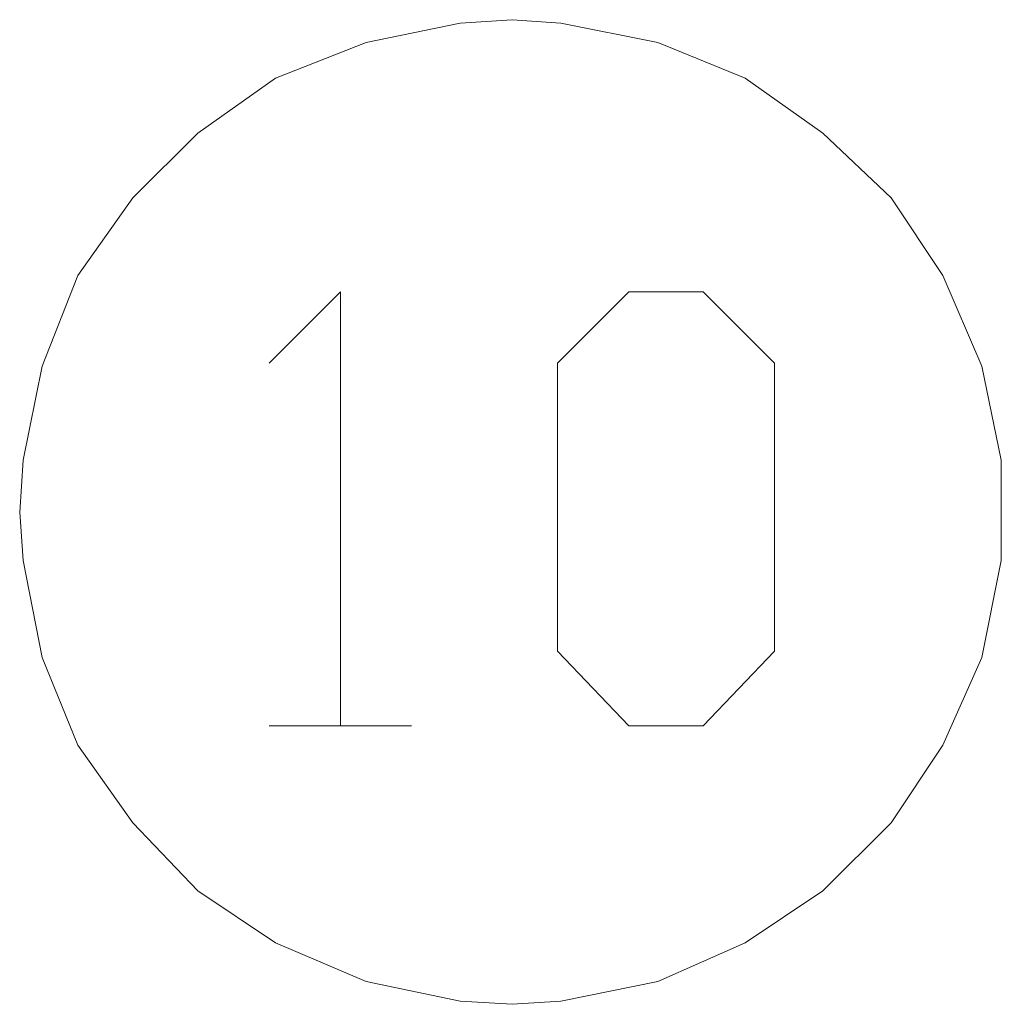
# Model space of a CAD drawing. Extents: x -283435 to 14216, y -77540 to 30522.
# Tile 28 of 177: x -183053 to -181468, y -40176 to -38587. Entities that reach past the tile are written whole.
import ezdxf

# ---------------------------------------------------------------- set-up
doc = ezdxf.new("R2010")
doc.units = 0
doc.header["$MEASUREMENT"] = 0
doc.layers.add('OSIE_Nr_Pióra__7', color=7, linetype='Continuous', lineweight=18)

msp = doc.modelspace()

# ---------------------------------------------------------------- linework, layer by layer
at = {"layer": 'OSIE_Nr_Pióra__7', "linetype": 'Continuous', "flags": 128}
for points in [[(-183052.9, -39381.6), (-183047.5, -39459.8), (-183016.4, -39616.6), (-182958.9, -39758), (-182870, -39883.4), (-182765.3, -39993.1), (-182639.9, -40077), (-182493.5, -40139.6), (-182341.7, -40171), (-182258.1, -40176.3), (-182179.6, -40171), (-182022.8, -40139.6), (-181881.7, -40077), (-181756.3, -39993.1), (-181646.3, -39883.4), (-181562.7, -39758), (-181499.8, -39616.6), (-181468.4, -39459.8), (-181468.4, -39381.6), (-181468.4, -39297.7), (-181499.8, -39146.2), (-181562.7, -38999.8), (-181646.3, -38874.4), (-181756.3, -38769.7), (-181881.7, -38680.8), (-182022.8, -38623.3), (-182179.6, -38591.9), (-182258.1, -38586.5), (-182341.7, -38591.9), (-182493.5, -38623.3), (-182639.9, -38680.8), (-182765.3, -38769.7), (-182870, -38874.4), (-182958.9, -38999.8), (-183016.4, -39146.2), (-183047.5, -39297.7)], [(-182069.9, -39726.6), (-182184.9, -39606.3), (-182184.9, -39140.9), (-182069.9, -39025.8), (-181949.5, -39025.8), (-181834.5, -39140.9), (-181834.5, -39606.3), (-181949.5, -39726.6)]]:
    msp.add_lwpolyline(points, close=True, dxfattribs=at)
for points in [[(-182535.3, -39726.6), (-182535.3, -39025.8), (-182650.3, -39140.9)], [(-182650.3, -39726.6), (-182420.3, -39726.6)]]:
    msp.add_lwpolyline(points, dxfattribs=at)

doc.saveas('drawing.dxf')
